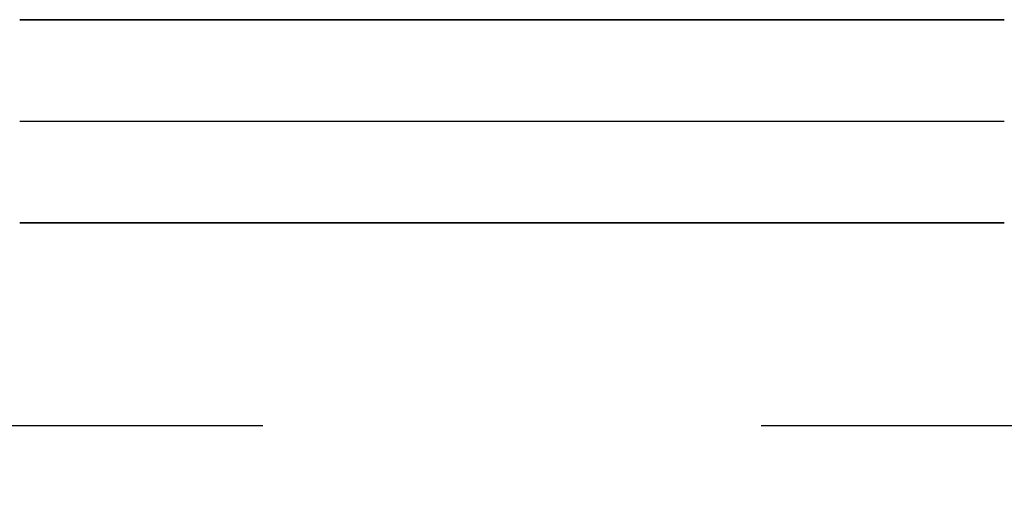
# Model space of a CAD drawing. Header units: millimetres. Extents: x -1030 to 192, y -442 to 180.
# Tile 155 of 256: x 52.22 to 65.22, y -339.56 to -333.29. Entities that reach past the tile are written whole.
import ezdxf

# ---------------------------------------------------------------- set-up
doc = ezdxf.new("R2010")
doc.units = ezdxf.units.MM
doc.header["$MEASUREMENT"] = 0
doc.layers.add('OVIDIO 120x60x72h', color=7, linetype='Continuous')

msp = doc.modelspace()

# ---------------------------------------------------------------- linework, layer by layer
at = {"layer": 'OVIDIO 120x60x72h', "extrusion": (1, 0, 0)}
for points in [[(-335.9782692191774, 739.3700659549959), (-333.2949876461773, 738.0284251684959)], [(-333.2949876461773, 738.0284251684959), (-335.9782692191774, 739.3700659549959)], [(-337.834205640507, 728.9499891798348), (-333.2949876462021, 738.0284251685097)], [(-333.2949876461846, 738.028425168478), (-335.9782692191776, 739.3700659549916)], [(-335.9782692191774, 739.3700659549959), (-333.2949876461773, 738.0284251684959)], [(-333.2949876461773, 738.0284251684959), (-335.9782692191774, 739.3700659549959)], [(-340.517487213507, 730.2916299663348), (-335.9782692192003, 739.3700659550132)], [(-337.8342056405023, 728.9499891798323), (-340.5174872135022, 730.2916299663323)], [(-338.3793514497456, 727.8596975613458), (-341.0626330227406, 729.2013383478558)], [(-338.3793514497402, 727.8596975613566), (-341.0626330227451, 729.2013383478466)]]:
    msp.add_lwpolyline(points, dxfattribs=at)
at = {"layer": 'OVIDIO 120x60x72h'}
for points in [[(52.21587904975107, -333.2949876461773), (65.21606214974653, -333.2949876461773)], [(65.21606214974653, -333.2949876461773), (52.21587904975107, -333.2949876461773)], [(52.21587904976, -334.6366284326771), (65.21606214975, -334.6366284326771)], [(65.21606214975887, -335.9782692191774), (52.2158790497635, -335.9782692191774)], [(52.2158790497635, -335.9782692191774), (65.21606214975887, -335.9782692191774)], [(41.21587904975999, -338.6615507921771), (55.42621376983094, -338.6615507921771)], [(62.00572742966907, -338.6615507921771), (76.21606214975, -338.6615507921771)]]:
    msp.add_lwpolyline(points, dxfattribs=at)
at = {"layer": 'OVIDIO 120x60x72h', "extrusion": (0, 0.8944271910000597, -0.4472135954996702)}
for points in [[(-65.21606214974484, 511.0586414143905), (-65.46021753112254, 511.0559314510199), (-65.70644483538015, 511.0477052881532), (-65.95458278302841, 511.0338219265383), (-66.20446096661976, 511.0141454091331), (-66.45589995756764, 510.9885454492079), (-66.708711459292, 510.9568980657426), (-66.96269850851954, 510.9190862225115), (-67.21765572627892, 510.8750004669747), (-67.47336961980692, 510.8245395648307), (-67.72961893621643, 510.7676111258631), (-67.98617506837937, 510.704132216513), (-68.24280251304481, 510.6340299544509), (-68.49925938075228, 510.5572420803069), (-68.75529795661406, 510.4737175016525), (-69.01066531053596, 510.3834168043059), (-69.26510395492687, 510.2863127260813), (-69.51835254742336, 510.1823905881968), (-69.77014663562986, 510.0716486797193), (-70.02021944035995, 509.9540985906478), (-70.2683026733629, 509.8297654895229), (-70.51412738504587, 509.6986883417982), (-70.75742483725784, 509.5609200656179), (-70.9979273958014, 509.4165276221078), (-71.23536943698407, 509.2655920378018), (-71.46948826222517, 509.1082083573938), (-71.70002501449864, 508.9444855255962), (-71.92672559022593, 508.7745461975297), (-72.14934154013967, 508.5985264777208), (-72.36763095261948, 508.4165755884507), (-72.58135931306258, 508.2288554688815), (-72.79030033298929, 508.0355403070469), (-72.99423674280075, 507.8368160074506), (-73.19296104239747, 507.6328795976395), (-73.38627620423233, 507.4239385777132), (-73.57399632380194, 507.2102102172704), (-73.75594721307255, 506.9919208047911), (-73.93196693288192, 506.7693048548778), (-74.10190626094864, 506.5426042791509), (-74.26562909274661, 506.3120675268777), (-74.42301277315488, 506.077948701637), (-74.57394835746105, 505.8405066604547), (-74.71834080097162, 505.6000041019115), (-74.85610907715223, 505.3567066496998), (-74.9871862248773, 505.1108819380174), (-75.11151932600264, 504.8627987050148), (-75.22906941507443, 504.612725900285), (-75.33981132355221, 504.360931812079), (-75.44373346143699, 504.1076832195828), (-75.54083753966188, 503.8532445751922), (-75.63113823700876, 503.5978772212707), (-75.71466281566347, 503.3418386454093), (-75.79145068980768, 503.0853817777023), (-75.86155295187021, 502.8287543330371), (-75.92503186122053, 502.5721982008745), (-75.98196030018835, 502.3159488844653), (-76.03242120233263, 502.0602349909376), (-76.0765069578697, 501.8052777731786), (-76.11431880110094, 501.5512907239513), (-76.14596618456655, 501.2984792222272), (-76.17156614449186, 501.0470402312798), (-76.1912426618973, 500.7971620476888), (-76.20512602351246, 500.5490241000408), (-76.21335218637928, 500.3027967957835), (-76.21606214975, 500.0586414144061)], [(-76.21606214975, 500.0586414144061), (-76.21335218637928, 500.3027967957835), (-76.20512602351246, 500.5490241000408), (-76.1912426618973, 500.7971620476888), (-76.17156614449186, 501.0470402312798), (-76.14596618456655, 501.2984792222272), (-76.11431880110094, 501.5512907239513), (-76.0765069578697, 501.8052777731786), (-76.03242120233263, 502.0602349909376), (-75.98196030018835, 502.3159488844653), (-75.92503186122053, 502.5721982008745), (-75.86155295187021, 502.8287543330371), (-75.79145068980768, 503.0853817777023), (-75.71466281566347, 503.3418386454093), (-75.63113823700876, 503.5978772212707), (-75.54083753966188, 503.8532445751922), (-75.44373346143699, 504.1076832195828), (-75.33981132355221, 504.360931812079), (-75.22906941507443, 504.612725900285), (-75.11151932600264, 504.8627987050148), (-74.9871862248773, 505.1108819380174), (-74.85610907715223, 505.3567066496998), (-74.71834080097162, 505.6000041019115), (-74.57394835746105, 505.8405066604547), (-74.42301277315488, 506.077948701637), (-74.26562909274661, 506.3120675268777), (-74.10190626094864, 506.5426042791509), (-73.93196693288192, 506.7693048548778), (-73.75594721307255, 506.9919208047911), (-73.57399632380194, 507.2102102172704), (-73.38627620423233, 507.4239385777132), (-73.19296104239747, 507.6328795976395), (-72.99423674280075, 507.8368160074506), (-72.79030033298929, 508.0355403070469), (-72.58135931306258, 508.2288554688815), (-72.36763095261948, 508.4165755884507), (-72.14934154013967, 508.5985264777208), (-71.92672559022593, 508.7745461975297), (-71.70002501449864, 508.9444855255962), (-71.46948826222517, 509.1082083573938), (-71.23536943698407, 509.2655920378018), (-70.9979273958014, 509.4165276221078), (-70.75742483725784, 509.5609200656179), (-70.51412738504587, 509.6986883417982), (-70.2683026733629, 509.8297654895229), (-70.02021944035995, 509.9540985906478), (-69.77014663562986, 510.0716486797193), (-69.51835254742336, 510.1823905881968), (-69.26510395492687, 510.2863127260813), (-69.01066531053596, 510.3834168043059), (-68.75529795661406, 510.4737175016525), (-68.49925938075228, 510.5572420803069), (-68.24280251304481, 510.6340299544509), (-67.98617506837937, 510.704132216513), (-67.72961893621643, 510.7676111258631), (-67.47336961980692, 510.8245395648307), (-67.21765572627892, 510.8750004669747), (-66.96269850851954, 510.9190862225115), (-66.708711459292, 510.9568980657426), (-66.45589995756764, 510.9885454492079), (-66.20446096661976, 511.0141454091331), (-65.95458278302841, 511.0338219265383), (-65.70644483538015, 511.0477052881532), (-65.46021753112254, 511.0559314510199), (-65.21606214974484, 511.0586414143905)]]:
    msp.add_lwpolyline(points, dxfattribs=at)
at = {"layer": 'OVIDIO 120x60x72h', "extrusion": (0, 0.8944271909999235, -0.4472135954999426)}
msp.add_lwpolyline([(-52.21587904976, 511.0586414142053), (-51.95139374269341, 511.0554612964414), (-51.68592359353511, 511.0458679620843), (-51.41969679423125, 511.0297896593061), (-51.15294660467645, 511.0071652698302), (-50.88591074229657, 510.9779447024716), (-50.61883073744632, 510.9420892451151), (-50.35195125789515, 510.8995718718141), (-50.0855194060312, 510.8503775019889), (-49.81978399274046, 510.7945032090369), (-49.55499479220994, 510.7319583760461), (-49.29140178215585, 510.6627647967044), (-49.02925437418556, 510.5869567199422), (-48.76880063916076, 510.5045808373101), (-48.51028653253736, 510.4156962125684), (-48.25395512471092, 510.3203741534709), (-48.00004584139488, 510.2186980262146), (-47.74879371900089, 510.1107630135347), (-47.50042867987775, 509.9966758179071), (-47.2551748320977, 509.8765543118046), (-47.01324979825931, 509.7505271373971), (-46.7748640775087, 509.6187332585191), (-46.54022044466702, 509.4813214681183), (-46.30951338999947, 509.3384498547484), (-46.08292860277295, 509.1902852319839), (-45.86064250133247, 509.0370025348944), (-45.64282181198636, 508.8787841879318), (-45.42962319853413, 508.7158194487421), (-45.22119294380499, 508.5483037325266), (-45.01766668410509, 508.3764379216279), (-44.81916919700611, 508.2004276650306), (-44.62581424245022, 508.0204826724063), (-44.43770445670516, 507.8368160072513), (-44.25403779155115, 507.6487062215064), (-44.07409279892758, 507.4553512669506), (-43.89808254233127, 507.2568537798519), (-43.72621673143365, 507.0533275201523), (-43.55870101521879, 506.8448972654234), (-43.39573627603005, 506.6316986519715), (-43.23751792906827, 506.4138779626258), (-43.08423523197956, 506.1915918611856), (-42.93607060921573, 505.9650070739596), (-42.7931989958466, 505.7343000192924), (-42.65578720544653, 505.4996563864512), (-42.52399332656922, 505.261270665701), (-42.39796615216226, 505.0193456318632), (-42.2778446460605, 504.7740917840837), (-42.16375745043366, 504.5257267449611), (-42.05582243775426, 504.2744746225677), (-41.9541463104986, 504.0205653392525), (-41.85882425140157, 503.7642339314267), (-41.76993962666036, 503.5057198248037), (-41.68756374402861, 503.2452660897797), (-41.61175566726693, 502.9831186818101), (-41.54256208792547, 502.7195256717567), (-41.48001725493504, 502.4547364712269), (-41.42414296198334, 502.1890010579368), (-41.37494859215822, 501.9225692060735), (-41.33243121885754, 501.655689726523), (-41.29657576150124, 501.3886097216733), (-41.2673551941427, 501.1215738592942), (-41.24473080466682, 500.8548236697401), (-41.22865250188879, 500.5885968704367), (-41.21905916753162, 500.323126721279), (-41.21587904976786, 500.0586414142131)], dxfattribs=at)
at = {"layer": 'OVIDIO 120x60x72h', "extrusion": (0, 0.8944271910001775, -0.4472135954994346)}
for points in [[(-41.21587904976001, 500.0586414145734), (-41.21858901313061, 500.3027967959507), (-41.22681517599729, 500.5490241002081), (-41.24069853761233, 500.7971620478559), (-41.26037505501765, 501.0470402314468), (-41.28597501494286, 501.2984792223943), (-41.31762239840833, 501.5512907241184), (-41.35543424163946, 501.8052777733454), (-41.39951999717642, 502.0602349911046), (-41.44998089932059, 502.315948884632), (-41.5069093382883, 502.5721982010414), (-41.57038824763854, 502.8287543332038), (-41.64049050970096, 503.085381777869), (-41.71727838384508, 503.3418386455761), (-41.80080296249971, 503.5978772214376), (-41.89110365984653, 503.853244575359), (-41.98820773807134, 504.1076832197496), (-42.09212987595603, 504.3609318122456), (-42.20287178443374, 504.6127259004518), (-42.32042187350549, 504.8627987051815), (-42.44475497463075, 505.110881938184), (-42.5758321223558, 505.3567066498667), (-42.71360039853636, 505.6000041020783), (-42.85799284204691, 505.8405066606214), (-43.00892842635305, 506.0779487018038), (-43.16631210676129, 506.3120675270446), (-43.33003493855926, 506.5426042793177), (-43.49997426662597, 506.7693048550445), (-43.67599398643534, 506.9919208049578), (-43.85794487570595, 507.2102102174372), (-44.04566499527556, 507.42393857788), (-44.23898015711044, 507.6328795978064), (-44.43770445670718, 507.8368160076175), (-44.64164086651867, 508.0355403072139), (-44.85058188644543, 508.2288554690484), (-45.06431024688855, 508.4165755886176), (-45.28259965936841, 508.5985264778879), (-45.50521560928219, 508.7745461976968), (-45.73191618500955, 508.9444855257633), (-45.96245293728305, 509.1082083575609), (-46.19657176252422, 509.2655920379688), (-46.43401380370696, 509.4165276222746), (-46.67451636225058, 509.560920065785), (-46.91781381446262, 509.6986883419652), (-47.16363852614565, 509.8297654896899), (-47.41172175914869, 509.9540985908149), (-47.66179456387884, 510.0716486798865), (-47.91358865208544, 510.182390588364), (-48.166837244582, 510.2863127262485), (-48.421275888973, 510.3834168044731), (-48.67664324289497, 510.4737175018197), (-48.93268181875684, 510.5572420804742), (-49.18913868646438, 510.6340299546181), (-49.44576613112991, 510.7041322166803), (-49.70232226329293, 510.7676111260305), (-49.95857157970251, 510.8245395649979), (-50.2142854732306, 510.8750004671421), (-50.46924269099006, 510.9190862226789), (-50.72322974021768, 510.9568980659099), (-50.97604124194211, 510.9885454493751), (-51.22748023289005, 511.0141454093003), (-51.47735841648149, 511.0338219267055), (-51.72549636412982, 511.0477052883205), (-51.9717236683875, 511.0559314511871), (-52.21587904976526, 511.0586414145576)], [(-52.21587904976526, 511.0586414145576), (-51.9717236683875, 511.0559314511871), (-51.72549636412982, 511.0477052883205), (-51.47735841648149, 511.0338219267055), (-51.22748023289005, 511.0141454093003), (-50.97604124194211, 510.9885454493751), (-50.72322974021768, 510.9568980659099), (-50.46924269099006, 510.9190862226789), (-50.2142854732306, 510.8750004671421), (-49.95857157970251, 510.8245395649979), (-49.70232226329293, 510.7676111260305), (-49.44576613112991, 510.7041322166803), (-49.18913868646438, 510.6340299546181), (-48.93268181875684, 510.5572420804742), (-48.67664324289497, 510.4737175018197), (-48.421275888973, 510.3834168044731), (-48.166837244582, 510.2863127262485), (-47.91358865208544, 510.182390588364), (-47.66179456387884, 510.0716486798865), (-47.41172175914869, 509.9540985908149), (-47.16363852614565, 509.8297654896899), (-46.91781381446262, 509.6986883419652), (-46.67451636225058, 509.560920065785), (-46.43401380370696, 509.4165276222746), (-46.19657176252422, 509.2655920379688), (-45.96245293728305, 509.1082083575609), (-45.73191618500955, 508.9444855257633), (-45.50521560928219, 508.7745461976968), (-45.28259965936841, 508.5985264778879), (-45.06431024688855, 508.4165755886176), (-44.85058188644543, 508.2288554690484), (-44.64164086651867, 508.0355403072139), (-44.43770445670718, 507.8368160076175), (-44.23898015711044, 507.6328795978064), (-44.04566499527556, 507.42393857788), (-43.85794487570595, 507.2102102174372), (-43.67599398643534, 506.9919208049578), (-43.49997426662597, 506.7693048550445), (-43.33003493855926, 506.5426042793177), (-43.16631210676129, 506.3120675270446), (-43.00892842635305, 506.0779487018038), (-42.85799284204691, 505.8405066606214), (-42.71360039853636, 505.6000041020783), (-42.5758321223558, 505.3567066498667), (-42.44475497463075, 505.110881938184), (-42.32042187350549, 504.8627987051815), (-42.20287178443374, 504.6127259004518), (-42.09212987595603, 504.3609318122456), (-41.98820773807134, 504.1076832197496), (-41.89110365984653, 503.853244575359), (-41.80080296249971, 503.5978772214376), (-41.71727838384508, 503.3418386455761), (-41.64049050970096, 503.085381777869), (-41.57038824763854, 502.8287543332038), (-41.5069093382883, 502.5721982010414), (-41.44998089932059, 502.315948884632), (-41.39951999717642, 502.0602349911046), (-41.35543424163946, 501.8052777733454), (-41.31762239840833, 501.5512907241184), (-41.28597501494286, 501.2984792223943), (-41.26037505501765, 501.0470402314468), (-41.24069853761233, 500.7971620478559), (-41.22681517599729, 500.5490241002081), (-41.21858901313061, 500.3027967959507), (-41.21587904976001, 500.0586414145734)]]:
    msp.add_lwpolyline(points, dxfattribs=at)
at = {"layer": 'OVIDIO 120x60x72h', "extrusion": (0, 0.8944271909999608, -0.4472135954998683)}
for points in [[(-62.56597059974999, 497.0586414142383), (-62.56502211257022, 497.1440957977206), (-62.56214295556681, 497.2302753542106), (-62.55728377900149, 497.3171236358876), (-62.55039699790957, 497.4045810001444), (-62.54143701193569, 497.4925846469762), (-62.53036042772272, 497.5810686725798), (-62.51712628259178, 497.6699641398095), (-62.50169626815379, 497.7591991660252), (-62.48403495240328, 497.8486990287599), (-62.46410999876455, 497.9383862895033), (-62.44189238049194, 498.0281809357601), (-62.41735658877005, 498.1180005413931), (-62.39048083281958, 498.2077604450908), (-62.36124723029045, 498.2973739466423), (-62.32964198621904, 498.3867525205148), (-62.29565555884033, 498.4758060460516), (-62.25928281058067, 498.5644430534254), (-62.22052314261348, 498.6525709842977), (-62.17938061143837, 498.7400964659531), (-62.13586402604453, 498.826925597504), (-62.08998702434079, 498.9129642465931), (-62.04176812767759, 498.9981183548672), (-61.99123077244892, 499.0822942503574), (-61.93840331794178, 499.1653989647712), (-61.88331902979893, 499.2473405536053), (-61.82601603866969, 499.3280284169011), (-61.76653727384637, 499.4073736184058), (-61.70493037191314, 499.4852892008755), (-61.64124756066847, 499.5616904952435), (-61.57554551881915, 499.6364954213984), (-61.507885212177, 499.7096247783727), (-61.43833170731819, 499.7810025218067), (-61.36695396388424, 499.8505560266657), (-61.29382460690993, 499.9182163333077), (-61.21901968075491, 499.983918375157), (-61.14261838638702, 500.0476011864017), (-61.06470280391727, 500.109208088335), (-60.98535760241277, 500.1686868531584), (-60.90466973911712, 500.2259898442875), (-60.82272815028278, 500.2810741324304), (-60.73962343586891, 500.3339015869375), (-60.65544754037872, 500.3844389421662), (-60.57029343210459, 500.4326578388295), (-60.4842547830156, 500.4785348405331), (-60.39742565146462, 500.5220514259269), (-60.30990016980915, 500.563193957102), (-60.22177223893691, 500.6019536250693), (-60.1331352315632, 500.6383263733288), (-60.04408170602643, 500.6723128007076), (-59.95470313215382, 500.7039180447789), (-59.86508963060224, 500.733151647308), (-59.77532972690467, 500.7600274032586), (-59.68551012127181, 500.7845631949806), (-59.59571547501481, 500.8067808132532), (-59.50602821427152, 500.8267057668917), (-59.41652835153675, 500.8443670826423), (-59.327293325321, 500.8597970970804), (-59.23839785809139, 500.8730312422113), (-59.14991383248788, 500.8841078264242), (-59.06191018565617, 500.893067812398), (-58.97445282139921, 500.89995459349), (-58.88760453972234, 500.9048137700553), (-58.8014249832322, 500.9076929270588), (-58.71597059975, 500.9086414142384), (-58.63051621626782, 500.9076929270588), (-58.54433665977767, 500.9048137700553), (-58.4574883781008, 500.89995459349), (-58.37003101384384, 500.893067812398), (-58.28202736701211, 500.8841078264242), (-58.19354334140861, 500.8730312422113), (-58.10464787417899, 500.8597970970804), (-58.01541284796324, 500.8443670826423), (-57.92591298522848, 500.8267057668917), (-57.83622572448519, 500.8067808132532), (-57.7464310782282, 500.7845631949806), (-57.65661147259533, 500.7600274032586), (-57.56685156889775, 500.733151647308), (-57.47723806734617, 500.7039180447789), (-57.38785949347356, 500.6723128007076), (-57.29880596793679, 500.6383263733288), (-57.21016896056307, 500.6019536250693), (-57.12204102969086, 500.563193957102), (-57.03451554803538, 500.5220514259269), (-56.9476864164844, 500.4785348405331), (-56.86164776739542, 500.4326578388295), (-56.77649365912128, 500.3844389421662), (-56.6923177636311, 500.3339015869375), (-56.60921304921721, 500.2810741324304), (-56.52727146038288, 500.2259898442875), (-56.44658359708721, 500.1686868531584), (-56.36723839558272, 500.109208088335), (-56.28932281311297, 500.0476011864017), (-56.21292151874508, 499.983918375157), (-56.13811659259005, 499.9182163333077), (-56.06498723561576, 499.8505560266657), (-55.9936094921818, 499.7810025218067), (-55.92405598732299, 499.7096247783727), (-55.85639568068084, 499.6364954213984), (-55.79069363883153, 499.5616904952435), (-55.72701082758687, 499.4852892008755), (-55.66540392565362, 499.4073736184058), (-55.60592516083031, 499.3280284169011), (-55.54862216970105, 499.2473405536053), (-55.4935378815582, 499.1653989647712), (-55.44071042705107, 499.0822942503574), (-55.39017307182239, 498.9981183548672), (-55.34195417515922, 498.9129642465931), (-55.29607717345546, 498.826925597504), (-55.25256058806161, 498.7400964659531), (-55.2114180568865, 498.6525709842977), (-55.1726583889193, 498.5644430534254), (-55.13628564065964, 498.4758060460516), (-55.10229921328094, 498.3867525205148), (-55.07069396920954, 498.2973739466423), (-55.0414603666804, 498.2077604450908), (-55.01458461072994, 498.1180005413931), (-54.99004881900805, 498.0281809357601), (-54.96783120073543, 497.9383862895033), (-54.9479062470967, 497.8486990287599), (-54.93024493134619, 497.7591991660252), (-54.91481491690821, 497.6699641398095), (-54.90158077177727, 497.5810686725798), (-54.8905041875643, 497.4925846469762), (-54.88154420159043, 497.4045810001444), (-54.8746574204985, 497.3171236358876), (-54.86979824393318, 497.2302753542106), (-54.86691908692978, 497.1440957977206), (-54.86597059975, 497.0586414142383)], [(-54.86597059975, 497.0586414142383), (-54.86691908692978, 497.1440957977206), (-54.86979824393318, 497.2302753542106), (-54.8746574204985, 497.3171236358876), (-54.88154420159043, 497.4045810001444), (-54.8905041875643, 497.4925846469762), (-54.90158077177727, 497.5810686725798), (-54.91481491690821, 497.6699641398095), (-54.93024493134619, 497.7591991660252), (-54.9479062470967, 497.8486990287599), (-54.96783120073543, 497.9383862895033), (-54.99004881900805, 498.0281809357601), (-55.01458461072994, 498.1180005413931), (-55.0414603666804, 498.2077604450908), (-55.07069396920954, 498.2973739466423), (-55.10229921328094, 498.3867525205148), (-55.13628564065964, 498.4758060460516), (-55.1726583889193, 498.5644430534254), (-55.2114180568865, 498.6525709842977), (-55.25256058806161, 498.7400964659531), (-55.29607717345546, 498.826925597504), (-55.34195417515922, 498.9129642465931), (-55.39017307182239, 498.9981183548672), (-55.44071042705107, 499.0822942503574), (-55.4935378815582, 499.1653989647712), (-55.54862216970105, 499.2473405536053), (-55.60592516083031, 499.3280284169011), (-55.66540392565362, 499.4073736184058), (-55.72701082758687, 499.4852892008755), (-55.79069363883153, 499.5616904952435), (-55.85639568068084, 499.6364954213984), (-55.92405598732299, 499.7096247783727), (-55.9936094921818, 499.7810025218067), (-56.06498723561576, 499.8505560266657), (-56.13811659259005, 499.9182163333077), (-56.21292151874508, 499.983918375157), (-56.28932281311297, 500.0476011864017), (-56.36723839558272, 500.109208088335), (-56.44658359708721, 500.1686868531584), (-56.52727146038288, 500.2259898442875), (-56.60921304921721, 500.2810741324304), (-56.6923177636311, 500.3339015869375), (-56.77649365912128, 500.3844389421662), (-56.86164776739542, 500.4326578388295), (-56.9476864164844, 500.4785348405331), (-57.03451554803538, 500.5220514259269), (-57.12204102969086, 500.563193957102), (-57.21016896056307, 500.6019536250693), (-57.29880596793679, 500.6383263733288), (-57.38785949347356, 500.6723128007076), (-57.47723806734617, 500.7039180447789), (-57.56685156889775, 500.733151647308), (-57.65661147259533, 500.7600274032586), (-57.7464310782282, 500.7845631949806), (-57.83622572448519, 500.8067808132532), (-57.92591298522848, 500.8267057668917), (-58.01541284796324, 500.8443670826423), (-58.10464787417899, 500.8597970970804), (-58.19354334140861, 500.8730312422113), (-58.28202736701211, 500.8841078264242), (-58.37003101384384, 500.893067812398), (-58.4574883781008, 500.89995459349), (-58.54433665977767, 500.9048137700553), (-58.63051621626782, 500.9076929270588), (-58.71597059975, 500.9086414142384), (-58.8014249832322, 500.9076929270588), (-58.88760453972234, 500.9048137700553), (-58.97445282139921, 500.89995459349), (-59.06191018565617, 500.893067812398), (-59.14991383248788, 500.8841078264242), (-59.23839785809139, 500.8730312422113), (-59.327293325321, 500.8597970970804), (-59.41652835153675, 500.8443670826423), (-59.50602821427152, 500.8267057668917), (-59.59571547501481, 500.8067808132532), (-59.68551012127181, 500.7845631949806), (-59.77532972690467, 500.7600274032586), (-59.86508963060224, 500.733151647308), (-59.95470313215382, 500.7039180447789), (-60.04408170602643, 500.6723128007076), (-60.1331352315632, 500.6383263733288), (-60.22177223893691, 500.6019536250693), (-60.30990016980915, 500.563193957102), (-60.39742565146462, 500.5220514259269), (-60.4842547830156, 500.4785348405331), (-60.57029343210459, 500.4326578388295), (-60.65544754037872, 500.3844389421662), (-60.73962343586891, 500.3339015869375), (-60.82272815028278, 500.2810741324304), (-60.90466973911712, 500.2259898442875), (-60.98535760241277, 500.1686868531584), (-61.06470280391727, 500.109208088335), (-61.14261838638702, 500.0476011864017), (-61.21901968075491, 499.983918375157), (-61.29382460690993, 499.9182163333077), (-61.36695396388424, 499.8505560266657), (-61.43833170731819, 499.7810025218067), (-61.507885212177, 499.7096247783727), (-61.57554551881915, 499.6364954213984), (-61.64124756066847, 499.5616904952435), (-61.70493037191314, 499.4852892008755), (-61.76653727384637, 499.4073736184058), (-61.82601603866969, 499.3280284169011), (-61.88331902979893, 499.2473405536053), (-61.93840331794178, 499.1653989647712), (-61.99123077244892, 499.0822942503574), (-62.04176812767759, 498.9981183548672), (-62.08998702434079, 498.9129642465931), (-62.13586402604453, 498.826925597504), (-62.17938061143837, 498.7400964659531), (-62.22052314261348, 498.6525709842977), (-62.25928281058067, 498.5644430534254), (-62.29565555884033, 498.4758060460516), (-62.32964198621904, 498.3867525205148), (-62.36124723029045, 498.2973739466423), (-62.39048083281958, 498.2077604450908), (-62.41735658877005, 498.1180005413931), (-62.44189238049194, 498.0281809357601), (-62.46410999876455, 497.9383862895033), (-62.48403495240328, 497.8486990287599), (-62.50169626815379, 497.7591991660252), (-62.51712628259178, 497.6699641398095), (-62.53036042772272, 497.5810686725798), (-62.54143701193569, 497.4925846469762), (-62.55039699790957, 497.4045810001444), (-62.55728377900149, 497.3171236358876), (-62.56214295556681, 497.2302753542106), (-62.56502211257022, 497.1440957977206), (-62.56597059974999, 497.0586414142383)]]:
    msp.add_lwpolyline(points, dxfattribs=at)
at = {"layer": 'OVIDIO 120x60x72h', "extrusion": (0, 0.8944271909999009, -0.4472135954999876)}
msp.add_lwpolyline([(-54.86597059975, 497.0586414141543), (-54.86700233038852, 497.1477663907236), (-54.87011245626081, 497.2371775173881), (-54.87532102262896, 497.3268033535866), (-54.88264484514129, 497.4165710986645), (-54.89209740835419, 497.5064067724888), (-54.90368877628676, 497.5962354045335), (-54.91742551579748, 497.685981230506), (-54.93331063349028, 497.775567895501), (-54.95134352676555, 497.8649186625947), (-54.97151994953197, 497.9539566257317), (-54.99383199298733, 498.0426049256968), (-55.01826808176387, 498.1307869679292), (-55.04481298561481, 498.2184266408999), (-55.07344784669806, 498.3054485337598), (-55.1041502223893, 498.3917781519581), (-55.13689414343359, 498.4773421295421), (-55.17165018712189, 498.5620684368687), (-55.20838556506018, 498.6458865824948), (-55.24706422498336, 498.7287278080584), (-55.28764696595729, 498.8105252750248), (-55.33009156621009, 498.8912142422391), (-55.37435292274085, 498.9707322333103), (-55.42038320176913, 499.0490191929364), (-55.46813199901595, 499.1260176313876), (-55.51754650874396, 499.2016727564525), (-55.56857170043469, 499.2759325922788), (-55.62115050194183, 499.3487480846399), (-55.67522398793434, 499.4200731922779), (-55.73073157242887, 499.4898649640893), (-55.78761120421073, 499.5580836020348), (-55.84579956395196, 499.6246925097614), (-55.90523226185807, 499.6896583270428), (-55.97169177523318, 499.7589069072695), (-56.04019316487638, 499.8268023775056), (-56.11069826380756, 499.893258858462), (-56.18316425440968, 499.9581917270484), (-56.25754370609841, 500.021517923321), (-56.33378463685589, 500.0831562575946), (-56.41183059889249, 500.1430277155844), (-56.49162078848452, 500.201055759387), (-56.57309017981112, 500.2571666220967), (-56.65616968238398, 500.3112895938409), (-56.74078632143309, 500.3633572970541), (-56.82686344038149, 500.4133059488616), (-56.91432092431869, 500.4610756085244), (-57.00307544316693, 500.5066104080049), (-57.09304071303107, 500.5498587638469), (-57.18412777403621, 500.5907735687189), (-57.27624528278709, 500.6293123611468), (-57.36929981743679, 500.6654374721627), (-57.46319619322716, 500.6991161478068), (-57.55783778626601, 500.7303206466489), (-57.65312686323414, 500.7590283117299), (-57.74896491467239, 500.7852216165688), (-57.84525298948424, 500.8088881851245), (-57.94189202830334, 500.8300207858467), (-58.03878319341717, 500.8486173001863), (-58.13582819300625, 500.8646806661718), (-58.23292959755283, 500.8782187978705), (-58.32999114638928, 500.8892444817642), (-58.42691804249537, 500.8977752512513), (-58.52361723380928, 500.903833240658), (-58.61999767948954, 500.9074450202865), (-58.71597059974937, 500.9086414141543), (-58.8119435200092, 500.9074450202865), (-58.90832396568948, 500.903833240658), (-59.00502315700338, 500.8977752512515), (-59.10195005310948, 500.8892444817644), (-59.19901160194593, 500.8782187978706), (-59.2961130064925, 500.864680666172), (-59.39315800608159, 500.8486173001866), (-59.49004917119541, 500.8300207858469), (-59.58668821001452, 500.8088881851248), (-59.68297628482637, 500.7852216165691), (-59.77881433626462, 500.7590283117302), (-59.87410341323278, 500.7303206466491), (-59.96874500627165, 500.699116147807), (-60.06264138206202, 500.6654374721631), (-60.15569591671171, 500.6293123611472), (-60.24781342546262, 500.5907735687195), (-60.33890048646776, 500.5498587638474), (-60.42886575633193, 500.5066104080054), (-60.51762027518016, 500.4610756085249), (-60.60507775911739, 500.4133059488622), (-60.6911548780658, 500.3633572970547), (-60.77577151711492, 500.3112895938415), (-60.8588510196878, 500.2571666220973), (-60.94032041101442, 500.2010557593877), (-61.02011060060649, 500.1430277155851), (-61.0981565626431, 500.0831562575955), (-61.17439749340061, 500.0215179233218), (-61.24877694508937, 499.9581917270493), (-61.3212429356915, 499.893258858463), (-61.3917480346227, 499.8268023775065), (-61.46024942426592, 499.7589069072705), (-61.52670893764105, 499.6896583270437), (-61.5861416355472, 499.6246925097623), (-61.64432999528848, 499.5580836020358), (-61.70120962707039, 499.4898649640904), (-61.75671721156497, 499.4200731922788), (-61.81079069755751, 499.3487480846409), (-61.8633694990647, 499.2759325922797), (-61.91439469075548, 499.2016727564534), (-61.96380920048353, 499.1260176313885), (-62.01155799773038, 499.0490191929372), (-62.0575882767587, 498.9707322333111), (-62.1018496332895, 498.89121424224), (-62.14429423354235, 498.8105252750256), (-62.1848769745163, 498.7287278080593), (-62.22355563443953, 498.6458865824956), (-62.26029101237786, 498.5620684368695), (-62.29504705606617, 498.4773421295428), (-62.32779097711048, 498.3917781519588), (-62.35849335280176, 498.3054485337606), (-62.38712821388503, 498.2184266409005), (-62.413673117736, 498.1307869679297), (-62.43810920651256, 498.0426049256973), (-62.46042124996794, 497.9539566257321), (-62.48059767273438, 497.8649186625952), (-62.49863056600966, 497.7755678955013), (-62.51451568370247, 497.6859812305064), (-62.5282524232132, 497.5962354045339), (-62.53984379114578, 497.5064067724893), (-62.54929635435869, 497.4165710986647), (-62.55662017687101, 497.3268033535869), (-62.56182874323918, 497.2371775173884), (-62.56493886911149, 497.147766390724), (-62.56597059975, 497.0586414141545)], dxfattribs=at)

doc.saveas('drawing.dxf')
